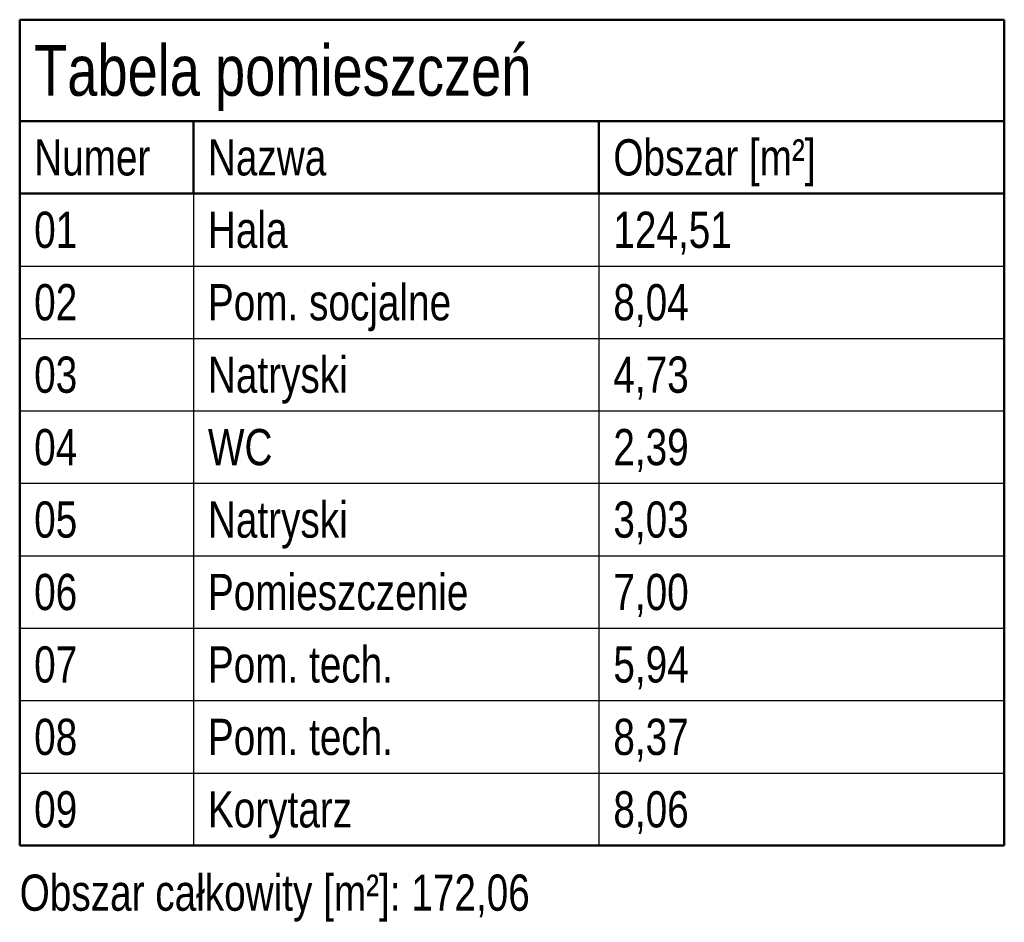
# Model space of a CAD drawing. Header units: centimetres. Extents: x -1 to 10576, y -3885 to 4713.
# Tile 16 of 17: x 8195 to 8637, y 1331 to 1736. Entities that reach past the tile are written whole.
import ezdxf

# ---------------------------------------------------------------- set-up
doc = ezdxf.new("R2010")
doc.units = ezdxf.units.CM
doc.header["$LTSCALE"] = 0.5
doc.layers.add('CKTABELE', color=7, linetype='Continuous', lineweight=25)
doc.styles.add('TABELE', font='ic-simplex.shx', dxfattribs={"width": 0.8})

msp = doc.modelspace()

# ---------------------------------------------------------------- linework, layer by layer
at = {"layer": 'CKTABELE', "color": 6, "lineweight": 50}
for p, q in [((8195.301, 1735.746), (8273.301, 1735.746)), ((8195.301, 1735.746), (8195.301, 1690.246)), ((8273.301, 1735.746), (8455.301, 1735.746)), ((8455.301, 1735.746), (8637.301, 1735.746)), ((8637.301, 1735.746), (8637.301, 1735.746)), ((8637.301, 1735.746), (8637.301, 1690.246)), ((8195.301, 1690.246), (8195.301, 1657.746)), ((8195.301, 1690.246), (8273.301, 1690.246)), ((8273.301, 1690.246), (8455.301, 1690.246)), ((8273.301, 1690.246), (8273.301, 1657.746)), ((8455.301, 1690.246), (8637.301, 1690.246)), ((8455.301, 1690.246), (8455.301, 1657.746)), ((8637.301, 1690.246), (8637.301, 1657.746)), ((8637.301, 1690.246), (8637.301, 1690.246)), ((8637.301, 1690.246), (8637.301, 1657.746)), ((8195.301, 1657.746), (8195.301, 1365.246)), ((8195.301, 1657.746), (8273.301, 1657.746)), ((8273.301, 1657.746), (8455.301, 1657.746)), ((8455.301, 1657.746), (8637.301, 1657.746)), ((8637.301, 1657.746), (8637.301, 1365.246)), ((8195.301, 1365.246), (8273.301, 1365.246)), ((8273.301, 1365.246), (8455.301, 1365.246)), ((8455.301, 1365.246), (8637.301, 1365.246)), ((8637.301, 1365.246), (8637.301, 1365.246))]:
    msp.add_line(p, q, dxfattribs=at)
at = {"layer": 'CKTABELE'}
for p, q in [((8273.301, 1657.746), (8273.301, 1365.246)), ((8455.301, 1657.746), (8455.301, 1365.246)), ((8637.301, 1657.746), (8637.301, 1365.246)), ((8195.301, 1625.246), (8273.301, 1625.246)), ((8273.301, 1625.246), (8455.301, 1625.246)), ((8455.301, 1625.246), (8637.301, 1625.246)), ((8195.301, 1592.746), (8273.301, 1592.746)), ((8273.301, 1592.746), (8455.301, 1592.746)), ((8455.301, 1592.746), (8637.301, 1592.746)), ((8195.301, 1560.246), (8273.301, 1560.246)), ((8273.301, 1560.246), (8455.301, 1560.246)), ((8455.301, 1560.246), (8637.301, 1560.246)), ((8195.301, 1527.746), (8273.301, 1527.746)), ((8273.301, 1527.746), (8455.301, 1527.746)), ((8455.301, 1527.746), (8637.301, 1527.746)), ((8195.301, 1495.246), (8273.301, 1495.246)), ((8273.301, 1495.246), (8455.301, 1495.246)), ((8455.301, 1495.246), (8637.301, 1495.246)), ((8195.301, 1462.746), (8273.301, 1462.746)), ((8273.301, 1462.746), (8455.301, 1462.746)), ((8455.301, 1462.746), (8637.301, 1462.746)), ((8195.301, 1430.246), (8273.301, 1430.246)), ((8273.301, 1430.246), (8455.301, 1430.246)), ((8455.301, 1430.246), (8637.301, 1430.246)), ((8195.301, 1397.746), (8273.301, 1397.746)), ((8273.301, 1397.746), (8455.301, 1397.746)), ((8455.301, 1397.746), (8637.301, 1397.746))]:
    msp.add_line(p, q, dxfattribs=at)

# ---------------------------------------------------------------- texts
at = {"layer": 'CKTABELE', "style": 'TABELE', "width": 0.8}
msp.add_text('Obszar całkowity [m²]: 172,06', height=16.25, dxfattribs=at).set_placement((8195.301, 1335.996))
at = {"layer": 'CKTABELE', "color": 6, "insert": (8201.801, 1724.371), "char_height": 22.75, "width": 598, "attachment_point": 1, "line_spacing_factor": 0.903614, "style": 'TABELE'}
msp.add_mtext('{\\W0.8;Tabela pomieszczeń}', dxfattribs=at)
at = {"layer": 'CKTABELE', "char_height": 16.25, "attachment_point": 1, "line_spacing_factor": 0.903614, "style": 'TABELE'}
for s, insert, width in [('{\\W0.8;Obszar [m²]}', (8461.801, 1682.121), 169), ('{\\W0.8;Numer}', (8201.801, 1682.121), 65), ('{\\W0.8;Nazwa}', (8279.801, 1682.121), 169), ('{\\W0.8;01}', (8201.801, 1649.621), 65), ('{\\W0.8;Hala}', (8279.801, 1649.621), 169), ('{\\W0.8;124,51}', (8461.801, 1649.621), 169), ('{\\W0.8;Pom. socjalne}', (8279.801, 1617.121), 169), ('{\\W0.8;02}', (8201.801, 1617.121), 65), ('{\\W0.8;8,04}', (8461.801, 1617.121), 169), ('{\\W0.8;03}', (8201.801, 1584.621), 65), ('{\\W0.8;Natryski}', (8279.801, 1584.621), 169), ('{\\W0.8;4,73}', (8461.801, 1584.621), 169), ('{\\W0.8;04}', (8201.801, 1552.121), 65), ('{\\W0.8;WC}', (8279.801, 1552.121), 169), ('{\\W0.8;2,39}', (8461.801, 1552.121), 169), ('{\\W0.8;Natryski}', (8279.801, 1519.621), 169), ('{\\W0.8;05}', (8201.801, 1519.621), 65), ('{\\W0.8;3,03}', (8461.801, 1519.621), 169), ('{\\W0.8;06}', (8201.801, 1487.121), 65), ('{\\W0.8;Pomieszczenie}', (8279.801, 1487.121), 169), ('7,00', (8461.801, 1487.121), 169), ('{\\W0.8;07}', (8201.801, 1454.621), 65), ('{\\W0.8;Pom. tech.}', (8279.801, 1454.621), 169), ('{\\W0.8;5,94}', (8461.801, 1454.621), 169), ('{\\W0.8;Pom. tech.}', (8279.801, 1422.121), 169), ('{\\W0.8;08}', (8201.801, 1422.121), 65), ('{\\W0.8;8,37}', (8461.801, 1422.121), 169), ('{\\W0.8;09}', (8201.801, 1389.621), 65), ('{\\W0.8;Korytarz}', (8279.801, 1389.621), 169), ('{\\W0.8;8,06}', (8461.801, 1389.621), 169)]:
    msp.add_mtext(s, dxfattribs=dict(at, insert=insert, width=width))

doc.saveas('drawing.dxf')
